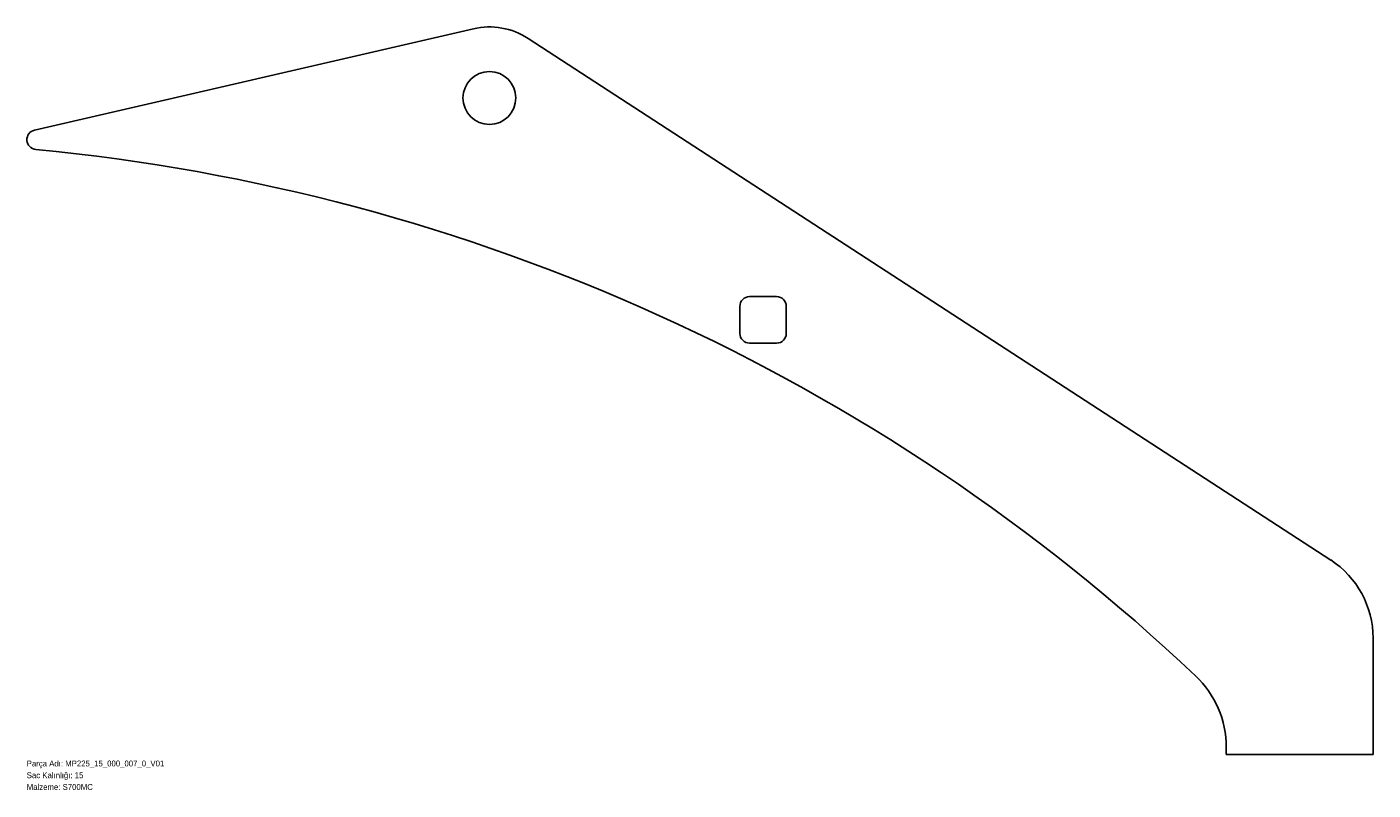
# Model space of a CAD drawing. Header units: millimetres. Extents: x 0 to 2750, y -72 to 1485.
import ezdxf

# ---------------------------------------------------------------- set-up
doc = ezdxf.new("R2010")
doc.units = ezdxf.units.MM
doc.linetypes.add('SLD-Katı', pattern=[0])
doc.linetypes.add('SLD-Sürekli', pattern=[0])
doc.layers.add('METIN', color=96, linetype='SLD-Katı')
doc.styles.add('SLDTEXTSTYLE0', font='ARIAL.TTF', dxfattribs={"width": 0.948, "bigfont": 'bigfont'})
doc.styles.add('SLDTEXTSTYLE1', font='ARIAL.TTF', dxfattribs={"width": 0.948})

msp = doc.modelspace()

# ---------------------------------------------------------------- linework, layer by layer
at = {"color": 7, "linetype": 'SLD-Sürekli', "lineweight": 25}
for p, q in [((912.4, 1481.7), (15.9, 1274.7)), ((2663.5, 397.3), (1023.9, 1462)), ((1531.5, 934.9), (1476.5, 934.9)), ((1456.5, 914.9), (1456.5, 859.9)), ((1551.5, 859.9), (1551.5, 914.9)), ((1476.5, 839.9), (1531.5, 839.9)), ((2750, 0.4), (2750, 238)), ((2450, 15.5), (2450, 0.4)), ((2450, 0.4), (2750, 0.4))]:
    msp.add_line(p, q, dxfattribs=at)
msp.add_circle((945, 1340.4), 54, dxfattribs=at)
for centre, radius, start, end in [((945, 1340.4), 145, 57, 103), ((20.4, 1255.2), 20, 103, 264.576), ((-359.6, -2746.8), 4000, 46.6284, 84.576), ((1476.5, 914.9), 20, 90, 180), ((1531.5, 914.9), 20, 0, 90), ((1476.5, 859.9), 20, 180, 270), ((1531.5, 859.9), 20, 270, 0), ((2560, 238), 190, 0, 57), ((2250, 15.5), 200, 0, 46.6284)]:
    msp.add_arc(centre, radius, start, end, dxfattribs=at)

# ---------------------------------------------------------------- texts
at = {"layer": 'METIN', "char_height": 12, "attachment_point": 1}
for s, insert, style in [('Parça Adı: MP225_15_000_007_0_V01', (0, -12), 'SLDTEXTSTYLE0'), ('Sac Kalınlığı: 15', (0, -36), 'SLDTEXTSTYLE0'), ('Malzeme: S700MC', (0, -60), 'SLDTEXTSTYLE1')]:
    msp.add_mtext(s, dxfattribs=dict(at, insert=insert, style=style))

doc.saveas('drawing.dxf')
